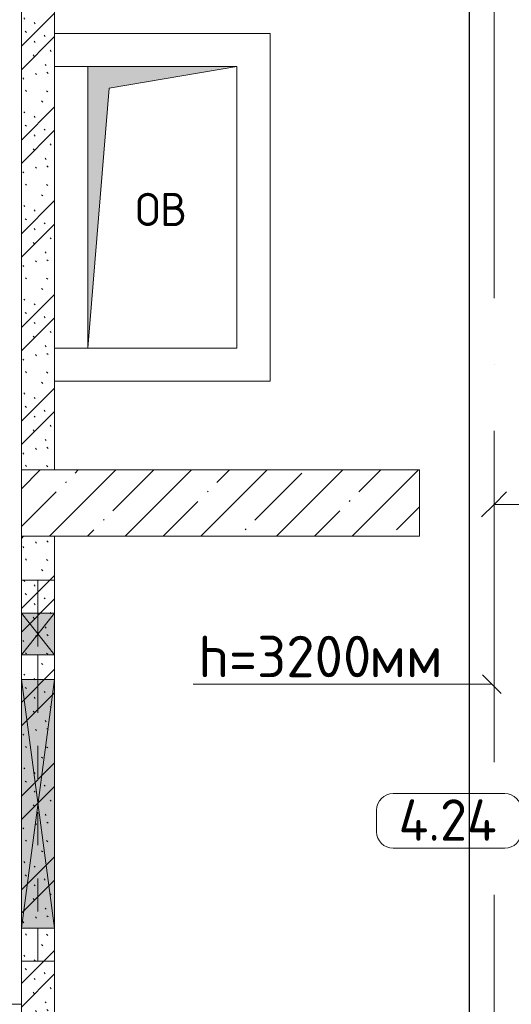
# Model space of a CAD drawing. Header units: millimetres. Extents: x -32229 to 192519, y -13689 to 125138.
# Tile 252 of 256: x 89195 to 92160, y 36825 to 42768. Entities that reach past the tile are written whole.
import ezdxf

# ---------------------------------------------------------------- set-up
doc = ezdxf.new("R2010")
doc.units = ezdxf.units.MM
doc.linetypes.add('3_ Штрих_ 1 х 1 мм', pattern=[400, 200, -200])
doc.linetypes.add('ADSK_Осевая', pattern=[2800, 2000, -400, 0, -400])
for name, color, linetype, lineweight in [('A-____-____-DIMS', 7, 'Continuous', 9), ('A-____-____-DIMS-200', 7, 'Continuous', 9), ('A-____-NOTE-TEXT', 7, 'Continuous', 18), ('A-AREA-____-IDEN', 7, 'Continuous', 9), ('A-FLOR-____-OTLN', 7, 'Continuous', 18), ('A-GLAZ-____-MCUT', 7, 'Continuous', 9), ('A-GLAZ-____-OTLN', 7, 'Continuous', 18), ('A-WALL-____-PATT', 7, 'Continuous', 40), ('E-CABL-TRAY-CNTR', 7, 'ADSK_Осевая', 18), ('E-CABL-TRAY-OTLN', 7, 'Continuous', 18), ('G-____-____-TEXT', 7, 'Continuous', 9), ('I-WALL-____-MCUT', 7, 'Continuous', 40), ('I-WALL-____-OTLN', 7, 'Continuous', 18), ('M-EQPM-____-OTLN', 7, 'Continuous', 18), ('S-BEAM-____-OTLN', 7, 'Continuous', 18), ('S-COLS-____-MCUT', 7, 'Continuous', 40), ('S-COLS-____-OTLN', 7, 'Continuous', 18)]:
    doc.layers.add(name, color=color, linetype=linetype, lineweight=lineweight)
doc.layers.add('A-DETL-____-OTLN', color=7, linetype='Continuous', lineweight=9, true_color=0x00a600)
doc.styles.add('GOST Common', font='GOST_Common.ttf', dxfattribs={"height": 200})
doc.styles.add('GOST Common_3', font='GOST_Common.ttf', dxfattribs={"height": 250})
doc.styles.add('GOST Common_4', font='GOST_Common.ttf', dxfattribs={"width": 0.9, "height": 250})
doc.styles.add('ISOCPEUR', font='isocpeur.ttf', dxfattribs={"height": 250})
doc.dimstyles.new('ГОСТ_2_5_мм2', dxfattribs={"dimscale": 304.8, "dimtxt": 251.428749, "dimasz": 0.492126, "dimexe": 0.492126, "dimexo": 0.656168, "dimgap": 0.098425, "dimtad": 1, "dimdec": 0, "dimdsep": 46, "dimtxsty": 'GOST Common_4', "dimblk1": 'OBLIQUE', "dimblk2": 'OBLIQUE', "dimsah": 1, "dimcen": 0.09, "dimazin": 2, "dimtfac": 1, "dimtdec": 4, "dimtix": 1, "dimtmove": 0, "dimatfit": 3, "dimfxl": 1, "dimtvp": 1, "dimtolj": 1, "dimtzin": 0, "dimarcsym": 2})
pattern_1 = [(135, (300.56, 377.28), (-565.6854, 6e-14), [10, -790]), (135, (349.8, 474.73), (-565.6854, 6e-14), [10, -790]), (135, (423.93, 473.06), (-565.6854, 6e-14), [10, -790]), (135, (229.92, 447.9), (-565.6854, 6e-14), [10, -790]), (135, (155.08, 447.9), (-565.6854, 6e-14), [10, -790]), (135, (114.9, 369.03), (-565.6854, 6e-14), [10, -790]), (135, (132.43, 285.8), (-565.6854, 6e-14), [10, -790]), (135, (214.66, 322), (-565.6854, 6e-14), [10, -790]), (135, (198.16, 261.88), (-565.6854, 6e-14), [10, -790]), (135, (45.2, 272.9), (-565.6854, 6e-14), [10, -790]), (135, (42.32, 336.16), (-565.6854, 6e-14), [10, -790]), (135, (92.26, 192.24), (-565.6854, 6e-14), [10, -790]), (135, (7.07, 149.2), (-565.6854, 6e-14), [10, -790]), (135, (80.6, 95.1), (-565.6854, 6e-14), [10, -790]), (135, (79.53, 36.94), (-565.6854, 6e-14), [10, -790]), (135, (153.87, 74.56), (-565.6854, 6e-14), [10, -790]), (135, (228.35, 124.8), (-565.6854, 6e-14), [10, -790]), (135, (279.75, 180.4), (-565.6854, 6e-14), [10, -790]), (135, (282.9, 31.63), (-565.6854, 6e-14), [10, -790]), (135, (377.38, 53.45), (-565.6854, 6e-14), [10, -790]), (135, (352.28, 102.7), (-565.6854, 6e-14), [10, -790]), (135, (354.05, 0), (-565.6854, 6e-14), [10, -790]), (135, (553.23, 16.45), (-565.6854, 6e-14), [10, -790]), (135, (542.38, 63.45), (-565.6854, 6e-14), [10, -790]), (135, (536.58, 239.3), (-565.6854, 6e-14), [10, -790]), (135, (475.85, 203.9), (-565.6854, 6e-14), [10, -790]), (135, (475.85, 316.54), (-565.6854, 6e-14), [10, -790]), (135, (520.8, 408.7), (-565.6854, 6e-14), [10, -790]), (135, (551.1, 470.8), (-565.6854, 6e-14), [10, -790]), (135, (235.25, 537.93), (-565.6854, 6e-14), [10, -790]), (135, (407.25, 547.65), (-565.6854, 6e-14), [10, -790]), (135, (94.5, 558.6), (-565.6854, 6e-14), [10, -790]), (135, (46.4, 532.3), (-565.6854, 6e-14), [10, -790]), (135, (85.56, 465.04), (-565.6854, 6e-14), [10, -790]), (135, (355.53, 181.14), (-565.6854, 6e-14), [10, -790]), (135, (362.23, 243.6), (-565.6854, 6e-14), [10, -790]), (135, (413.45, 344.1), (-565.6854, 6e-14), [10, -790]), (135, (286.3, 273.25), (-565.6854, 6e-14), [10, -790]), (135, (423.02, 263.72), (-565.6854, 6e-14), [10, -790]), (135, (162.94, 190.2), (-565.6854, 6e-14), [10, -790]), (135, (470.25, 120.93), (-565.6854, 6e-14), [10, -790]), (135, (484.48, 9.78), (-565.6854, 6e-14), [10, -790]), (45, (0, 212.13), (-565.6854, 0), []), (45, (212.13, 0), (-565.6854, 0), []), (45, (353.55, 0), (-565.6854, 0), []), (45, (0, 353.55), (-565.6854, 0), [])]

# ---------------------------------------------------------------- blocks, each defined once
blk = doc.blocks.new('АР_Отверстие прямоугольное - ОВВ-5757680--01 ЭЛ')
at = {"layer": 'A-GLAZ-____-OTLN', "lineweight": 13, "true_color": 0xf0f0f0}
blk.add_hatch(color=7, dxfattribs=at).paths.add_polyline_path([(875, -100), (875, 100), (-625, 100), (-625, -100), (766.6, -100)])
at = {"layer": 'A-GLAZ-____-MCUT', "color": 253, "lineweight": 13, "true_color": 0xaaaaaa}
for p, q in [((-625, 100), (-625, -100)), ((875, 100), (875, -100))]:
    blk.add_line(p, q, dxfattribs=at)
at = {"layer": 'A-GLAZ-____-OTLN', "color": 253, "lineweight": 5, "true_color": 0xaaaaaa}
for p, q in [((875, 100), (-625, -100)), ((-625, 100), (875, -100))]:
    blk.add_line(p, q, dxfattribs=at)
at = {"layer": 'A-GLAZ-____-OTLN', "color": 253, "lineweight": 13, "true_color": 0xaaaaaa}
for p, q in [((875, 100), (-625, 100)), ((-625, 100), (-625, -100)), ((875, -100), (875, 100)), ((-625, -100), (875, -100))]:
    blk.add_line(p, q, dxfattribs=at)
blk = doc.blocks.new('АР_Канал вертикальный прямоугольный - ОВ-3420978--01 ЭЛ')
at = {"layer": 'M-EQPM-____-OTLN', "lineweight": 13, "true_color": 0xe2e2e2}
blk.add_hatch(color=254, dxfattribs=at).paths.add_polyline_path([(-450, -850), (-320, 720), (450, 850), (-450, 850)])
at = {"layer": 'M-EQPM-____-OTLN', "color": 253, "lineweight": 13, "true_color": 0xaaaaaa}
for p, q in [((450, 850), (-450, 850)), ((-450, 850), (-450, -850)), ((450, 850), (-450, 850)), ((-450, 850), (-450, -850)), ((-450, -850), (-450, 850)), ((-450, 850), (450, 850)), ((-320, 720), (450, 850)), ((-320, 720), (450, 850)), ((450, -850), (450, 850)), ((450, 850), (450, -850)), ((-450, -850), (-320, 720)), ((-450, -850), (-320, 720)), ((-450, -850), (450, -850)), ((450, -850), (-450, -850))]:
    blk.add_line(p, q, dxfattribs=at)
blk = doc.blocks.new('АР_Отверстие прямоугольное - ОВВ-7439162--01 ЭЛ')
at = {"layer": 'A-GLAZ-____-OTLN', "lineweight": 13, "true_color": 0xf0f0f0}
blk.add_hatch(color=7, dxfattribs=at).paths.add_polyline_path([(0, -100), (250, -100), (250, 100), (0, 100)])
at = {"layer": 'A-GLAZ-____-MCUT', "color": 253, "lineweight": 13, "true_color": 0xaaaaaa}
for p, q in [((0, 100), (0, -100)), ((250, 100), (250, -100))]:
    blk.add_line(p, q, dxfattribs=at)
at = {"layer": 'A-GLAZ-____-OTLN', "color": 253, "lineweight": 5, "true_color": 0xaaaaaa}
for p, q in [((250, 100), (0, -100)), ((0, 100), (250, -100))]:
    blk.add_line(p, q, dxfattribs=at)
at = {"layer": 'A-GLAZ-____-OTLN', "color": 253, "lineweight": 13, "true_color": 0xaaaaaa}
for p, q in [((250, 100), (0, 100)), ((0, 100), (0, -100)), ((250, -100), (250, 100)), ((0, -100), (250, -100))]:
    blk.add_line(p, q, dxfattribs=at)
blk = doc.blocks.new('АР_Перемычка - 200_Уx2_75x5__600-200-7352393--01 ЭЛ')
at = {"layer": 'S-BEAM-____-OTLN', "color": 9, "linetype": '3_ Штрих_ 1 х 1 мм', "lineweight": 15, "true_color": 0xc4c4c4}
for p, q in [((-1350, 100), (-1350, -100)), ((950, 100), (950, -100)), ((-1350, 0), (-1150, 0)), ((-1150, 0), (-900, 0)), ((-900, 0), (-750, 0)), ((-750, 0), (750, 0)), ((750, 0), (950, 0))]:
    blk.add_line(p, q, dxfattribs=at)
blk = doc.blocks.new('Наметкина 10_РД_АР_П_отсоединено_rvt-1--01 ЭЛ')
at = {"layer": 'A-WALL-____-PATT', "lineweight": 5, "true_color": 0xaaaaaa}
h = blk.add_hatch(dxfattribs=at)
h.set_pattern_fill('FP_6', color=253, style=0, pattern_type=2)
h.set_pattern_definition(pattern_1)
h.paths.add_polyline_path([(89405.3, 40050), (89405.3, 43150), (89205.3, 43150), (89205.3, 40050)])
h = blk.add_hatch(dxfattribs=at)
h.set_pattern_fill('FP_6', color=253, style=0, pattern_type=2)
h.set_pattern_definition(pattern_1)
h.paths.add_polyline_path([(89405.3, 36425), (89405.3, 39650), (89205.3, 39650), (89205.3, 36425)])
at = {"layer": 'S-COLS-____-OTLN', "lineweight": 5, "true_color": 0xaaaaaa}
h = blk.add_hatch(dxfattribs=at)
h.set_pattern_fill('FP_1', color=253, style=0, pattern_type=2)
h.set_pattern_definition([(45, (0, 0), (-228.0985, 228.0985), []), (45, (228.1, 0), (-228.0985, 228.0985), [403.225, -80.645, 6.706, -73.939])])
h.paths.add_polyline_path([(91605.3, 39650), (91605.3, 40050), (89205.3, 40050), (89205.3, 39650)])
at = {"layer": 'A-FLOR-____-OTLN', "color": 253, "lineweight": 13, "true_color": 0xaaaaaa}
blk.add_line((89205.3, 36825), (88905.3, 36825), dxfattribs=at)
at = {"layer": 'I-WALL-____-MCUT', "color": 253, "lineweight": 13, "true_color": 0xaaaaaa}
for p, q in [((89205.3, 42850), (89205.3, 40050)), ((89405.3, 40050), (89405.3, 42850)), ((89205.3, 40050), (89405.3, 40050)), ((89205.3, 39650), (89205.3, 39185)), ((89405.3, 39650), (89205.3, 39650)), ((89405.3, 39185), (89405.3, 39650)), ((89205.3, 39185), (89205.3, 38935)), ((89405.3, 38935), (89405.3, 39185)), ((89205.3, 38935), (89205.3, 38785)), ((89405.3, 38785), (89405.3, 38935)), ((89205.3, 38785), (89205.3, 37285)), ((89405.3, 37285), (89405.3, 38785)), ((89205.3, 37285), (89205.3, 36425)), ((89405.3, 36425), (89405.3, 37285))]:
    blk.add_line(p, q, dxfattribs=at)
at = {"layer": 'I-WALL-____-OTLN', "color": 253, "lineweight": 13, "true_color": 0xaaaaaa}
for p, q in [((89405.3, 42685), (90505.3, 42685)), ((90505.3, 42685), (90705.3, 42685)), ((90705.3, 42685), (90705.3, 40585)), ((89605.3, 42485), (89405.3, 42485)), ((89405.3, 40785), (89605.3, 40785)), ((90505.3, 40585), (89405.3, 40585)), ((90505.3, 40585), (90705.3, 40585))]:
    blk.add_line(p, q, dxfattribs=at)
at = {"layer": 'S-COLS-____-MCUT', "color": 253, "lineweight": 15, "true_color": 0xaaaaaa}
for p, q in [((91605.3, 40050), (89205.3, 40050)), ((89205.3, 40050), (89205.3, 39650)), ((91605.3, 39650), (91605.3, 40050)), ((89205.3, 39650), (91605.3, 39650))]:
    blk.add_line(p, q, dxfattribs=at)
at = {"layer": 'A-GLAZ-____-OTLN', "color": 253, "lineweight": 13, "true_color": 0xaaaaaa}
for name, p, rotation in [('АР_Отверстие прямоугольное - ОВВ-7439162--01 ЭЛ', (89305.3, 38935), 90), ('АР_Отверстие прямоугольное - ОВВ-5757680--01 ЭЛ', (89305.3, 38160), 270)]:
    blk.add_blockref(name, p, dxfattribs=dict(at, rotation=rotation))
at = {"layer": 'M-EQPM-____-OTLN', "color": 253, "lineweight": 13, "true_color": 0xaaaaaa}
blk.add_blockref('АР_Канал вертикальный прямоугольный - ОВ-3420978--01 ЭЛ', (90055.3, 41635), dxfattribs=at)
at = {"layer": 'S-BEAM-____-OTLN', "color": 253, "lineweight": 13, "true_color": 0xaaaaaa, "rotation": 270}
blk.add_blockref('АР_Перемычка - 200_Уx2_75x5__600-200-7352393--01 ЭЛ', (89305.3, 38035), dxfattribs=at)
at = {"layer": 'A-____-NOTE-TEXT', "color": 253, "lineweight": 5, "true_color": 0xaaaaaa, "insert": (89893.1, 41722.2), "char_height": 200, "width": 400.844, "attachment_point": 1, "style": 'GOST Common'}
blk.add_mtext('ОВ', dxfattribs=at)
blk = doc.blocks.new('Марка помещения 2 - Марка помещения 2-1605974--01 ЭЛ')
at = {"layer": 'A-AREA-____-IDEN', "color": 253, "true_color": 0xaaaaaa}
for p, q in [((-1.797, 0.841), (1.569, 0.841)), ((-2.297, -0.309), (-2.297, 0.341)), ((2.069, 0.341), (2.069, -0.309)), ((1.569, -0.809), (-1.797, -0.809))]:
    blk.add_line(p, q, dxfattribs=at)
for centre, start, end in [((-1.797, 0.341), 90, 180), ((1.569, 0.341), 0, 90), ((-1.797, -0.309), 180, 270), ((1.569, -0.309), 270, 360)]:
    blk.add_arc(centre, 0.5, start, end, dxfattribs=at)
blk = doc.blocks.new('DIMBLOCK120--01 ЭЛ')
at = {"layer": 'A-____-____-DIMS-200'}
for p, q in [((92055.6, 39748.1), (92055.6, 39992.1)), ((95555.3, 39748.1), (95555.3, 39992.1)), ((92055.6, 39842.1), (92130.6, 39917.1)), ((95555.3, 39842.1), (95630.3, 39917.1)), ((92055.6, 39842.1), (91980.6, 39767.1)), ((92055.6, 39842.1), (95555.3, 39842.1)), ((92055.6, 39842.1), (92055.6, 39748.1)), ((95555.3, 39842.1), (95480.3, 39767.1)), ((95555.3, 39842.1), (95555.3, 39748.1))]:
    blk.add_line(p, q, dxfattribs=at)
at = {"layer": 'A-____-____-DIMS-200', "color": 0, "insert": (93490.1, 40198.8), "char_height": 250, "width": 756.843, "attachment_point": 1, "line_spacing_factor": 1.022761, "style": 'GOST Common_4'}
blk.add_mtext('3500', dxfattribs=at)
blk = doc.blocks.new('_Oblique')
at = {"color": 0, "linetype": 'ByBlock', "lineweight": -2}
blk.add_line((-0.5, -0.5), (0.5, 0.5), dxfattribs=at)

msp = doc.modelspace()

# ---------------------------------------------------------------- linework, layer by layer
at = {"layer": 'A-DETL-____-OTLN', "color": 1, "true_color": 0xff0000}
for p, q in [((92098.7, 38700.1), (91985.5, 38813.3)), ((92042.1, 38756.7), (90242.1, 38756.7))]:
    msp.add_line(p, q, dxfattribs=at)
at = {"layer": 'E-CABL-TRAY-CNTR', "color": 1, "true_color": 0xff0000}
msp.add_line((92055.6, 48686.8), (92055.6, 29229), dxfattribs=at)
at = {"layer": 'E-CABL-TRAY-OTLN', "color": 1, "true_color": 0xff0000}
for p, q in [((91905.6, 48686.8), (91905.6, 29229)), ((91908.2, 48686.8), (91908.2, 29229))]:
    msp.add_line(p, q, dxfattribs=at)

# ---------------------------------------------------------------- block references
at = {"lineweight": 5}
msp.add_blockref('Наметкина 10_РД_АР_П_отсоединено_rvt-1--01 ЭЛ', (0, 0), dxfattribs=at)
at = {"layer": 'A-AREA-____-IDEN', "color": 253, "true_color": 0xaaaaaa, "xscale": 199.9999999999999, "yscale": 199.9999999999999, "zscale": 199.9999999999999}
msp.add_blockref('Марка помещения 2 - Марка помещения 2-1605974--01 ЭЛ', (91806.5, 37928.6), dxfattribs=at)

# ---------------------------------------------------------------- texts
at = {"layer": 'A-AREA-____-IDEN', "color": 253, "true_color": 0xaaaaaa, "insert": (91480, 38062.3), "char_height": 250, "width": 801.687, "attachment_point": 1, "style": 'GOST Common_3'}
msp.add_mtext('4.24', dxfattribs=at)
at = {"layer": 'G-____-____-TEXT', "color": 1, "true_color": 0xff0000, "char_height": 250, "attachment_point": 1, "style": 'ISOCPEUR'}
for s, insert, width in [('h=3200', (90272.2, 39049.2), 1250.632), ('мм', (91304.1, 39049.2), 481.012)]:
    msp.add_mtext(s, dxfattribs=dict(at, insert=insert, width=width))

# ---------------------------------------------------------------- dimensions: what is measured, and where the dimension line sits
at = {"layer": 'A-____-____-DIMS'}
dim = msp.add_linear_dim(base=(95555.3, 39842.1), p1=(92055.6, 39948.1), p2=(95555.3, 39948.1), dimstyle='ГОСТ_2_5_мм2', override={"dimpost": '<>', "dimfxl": 3499.646443}, dxfattribs=at)
dim.commit()
dim.dimension.update_dxf_attribs({"geometry": 'DIMBLOCK120--01 ЭЛ', "text_midpoint": (93805.5, 39997.1)})

doc.saveas('drawing.dxf')
